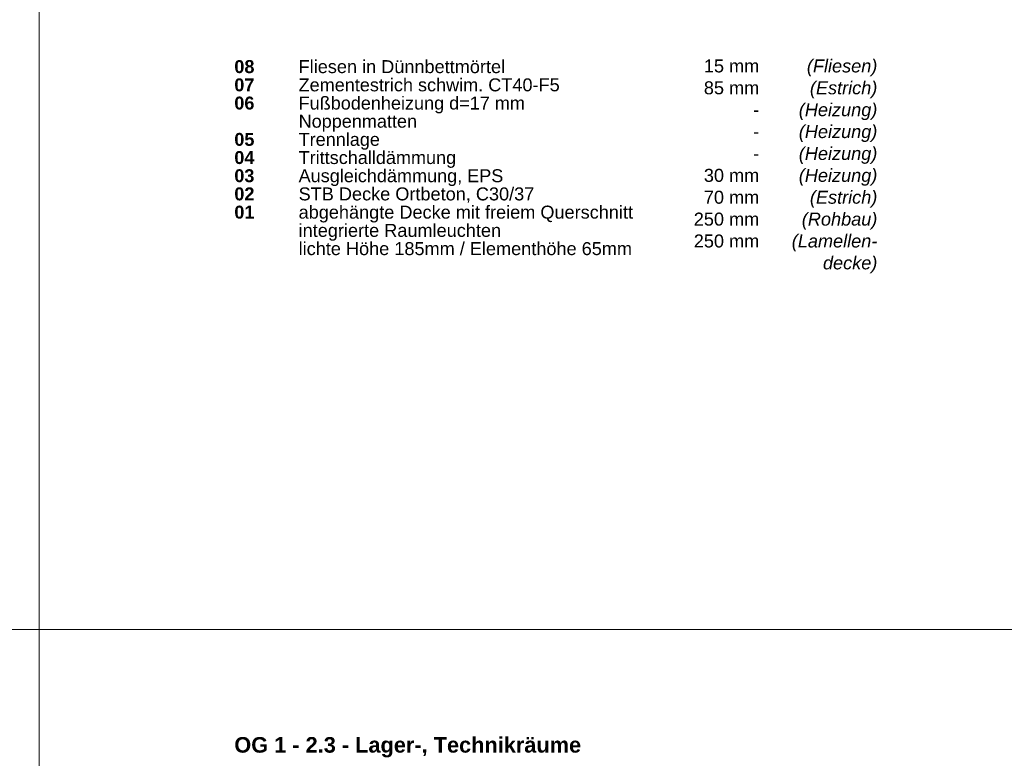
# Model space of a CAD drawing. Header units: metres. Extents: x 0.9 to 30.1, y -10.7 to 8.6.
# Tile 175 of 256: x 10 to 11.9, y 1.5 to 3. Entities that reach past the tile are written whole.
import ezdxf

# ---------------------------------------------------------------- set-up
doc = ezdxf.new("R2010")
doc.units = ezdxf.units.M
doc.layers.add('Keine', color=7, linetype='Continuous', lineweight=9)
doc.styles.add('Arial', font='arial.ttf')
doc.styles.add('Arial (bold)', font='arialbd.ttf')
doc.styles.add('Arial (italic)', font='ariali.ttf')

msp = doc.modelspace()

# ---------------------------------------------------------------- linework, layer by layer
at = {"layer": 'Keine', "color": 255, "flags": 128}
for points in [[(8, 4.2), (10, 4.2), (10, 1.8), (8, 1.8)], [(10, 4.2), (12, 4.2), (12, 1.8), (10, 1.8)], [(8, 1.8), (10, 1.8), (10, -0.6), (8, -0.6)], [(10, 1.8), (12, 1.8), (12, -0.6), (10, -0.6)]]:
    msp.add_lwpolyline(points, close=True, dxfattribs=at)

# ---------------------------------------------------------------- texts
at = {"layer": 'Keine', "color": 7, "transparency": 33554687, "char_height": 0.025218, "attachment_point": 3, "line_spacing_factor": 1.011258}
for s, insert, width, style in [('(Fliesen)\\P(Estrich)\\P(Heizung)\\P(Heizung)\\P(Heizung)\\P(Heizung)\\P(Estrich)\\P(Rohbau)\\P(Lamellen-\\Pdecke)', (11.6294, 2.90738), 0.2296186, 'Arial (italic)'), ('  15 mm\\P  85 mm\\P  -\\P-\\P-\\P  30 mm\\P  70 mm\\P250 mm\\P250 mm', (11.39978, 2.90738), 0.1510902, 'Arial')]:
    msp.add_mtext(s, dxfattribs=dict(at, insert=insert, width=width, style=style))
at = {"layer": 'Keine', "color": 7, "insert": (10.3794, 2.90607), "char_height": 0.0252181, "attachment_point": 1, "line_spacing_factor": 0.842715, "style": 'Arial (bold)'}
msp.add_mtext('\\pxt4.957;08^I{\\fArial|b0|i0|c0|p0;Fliesen in Dünnbettmörtel}{\\fArial|b0|i0|c0|p0;\\H1.2x;\\P}{\\H0.9962x;07 ^I}{\\fArial|b0|i0|c0|p0;\\H0.9962x;Zementestrich schwim. }{\\fArial|b0|i0|c0|p0;CT40-F5}{\\fArial|b0|i0|c0|p0;\\H0.9962x;\\P}{\\H0.9962x;06}{\\fArial|b0|i0|c0|p0;\\H0.9962x; ^IFußbodenheizung d=17 mm \\P     ^INoppenmatten}{\\fArial|b0|i0|c0|p0;\\C1;\\H0.9962x;\\P}{\\H0.9962x;05}{\\fArial|b0|i0|c0|p0;\\H0.9962x; ^ITrennlage\\P}{\\H0.9962x;04}{\\fArial|b0|i0|c0|p0;\\H0.9962x; ^ITrittschalldämmung\\P}{\\H0.9962x;03}{\\fArial|b0|i0|c0|p0;\\H0.9962x; ^IAusgleichdämmung, EPS}{\\fArial|b0|i0|c0|p0;\\P}02{\\fArial|b0|i0|c0|p0; ^ISTB Decke Ortbeton, C30/37\\P}01{\\fArial|b0|i0|c0|p0;^Iabgehängte Decke mit freiem Querschnitt\\P^Iintegrierte Raumleuchten\\P^Ilichte Höhe 185mm / Elementhöhe 65mm}', dxfattribs=at)
at = {"layer": 'Keine', "color": 7, "transparency": 33554687, "insert": (10.3794, 1.59089), "char_height": 0.0302617, "attachment_point": 1, "line_spacing_factor": 0.994404, "style": 'Arial (bold)'}
msp.add_mtext('OG 1 - 2.3 - Lager-, Technikräume', dxfattribs=at)

doc.saveas('drawing.dxf')
